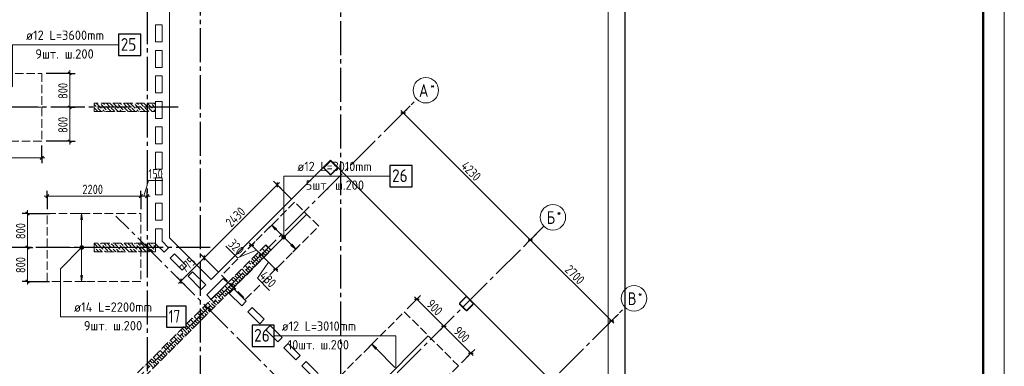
# Model space of a CAD drawing. Header units: millimetres. Extents: x 0 to 43617, y 0 to 59400.
# Tile 19 of 29: x 18824 to 42000, y 29632 to 37793. Entities that reach past the tile are written whole.
import ezdxf

# ---------------------------------------------------------------- set-up
doc = ezdxf.new("R2010")
doc.units = ezdxf.units.MM
doc.linetypes.add('______2', pattern=[270, 200, -70])
doc.linetypes.add('______5', pattern=[1100, 800, -100, 100, -100])
for name, color, linetype, lineweight in [('Standard', 7, 'Continuous', 25), ('ДОП Верх по У', 7, 'Continuous', 25), ('ЖБ Пилон', 180, 'Continuous', 25), ('Оси', 40, '______5', 18), ('Позиционная метка номер позиции', 7, 'Continuous', 13), ('Примечания', 7, 'Continuous', 25)]:
    doc.layers.add(name, color=color, linetype=linetype, lineweight=lineweight)
doc.layers.add('ЖБ Перекрытие верхний уровень', color=7, linetype='Continuous', lineweight=25, true_color=0xe0e0ff)
doc.layers.add('ЖБ Стена верхний уровень', color=7, linetype='Continuous', lineweight=25, true_color=0x006e00)
doc.styles.add('GOST 2.304-81', font='txt')
doc.styles.add('ISOCPEUR', font='txt')

msp = doc.modelspace()

# ---------------------------------------------------------------- hatches: boundary and pattern name
at = {"layer": 'ДОП Верх по У', "linetype": 'Continuous', "lineweight": 13, "transparency": 33554687}
for points in [[(20302, 33090), (20282, 33230), (20262, 33090)], [(25003, 32684), (25030, 32710), (25013, 32701)], [(25030, 32710), (25003, 32684), (25003, 32665)], [(25030, 32710), (25003, 32665), (25049, 32710)], [(25049, 32710), (25003, 32665), (25013, 32648)], [(25049, 32710), (25013, 32648), (25066, 32701)], [(25066, 32701), (25013, 32648), (25030, 32638)], [(25066, 32701), (25030, 32638), (25075, 32684)], [(25075, 32684), (25030, 32638), (25049, 32638)], [(25075, 32684), (25049, 32638), (25075, 32665)], [(20244, 32430), (20319, 32430), (20314, 32449)], [(20244, 32430), (20314, 32449), (20249, 32449)], [(20249, 32449), (20314, 32449), (20300, 32462)], [(20249, 32449), (20300, 32462), (20263, 32462)], [(20263, 32462), (20300, 32462), (20282, 32468)], [(25075, 32665), (25049, 32638), (25066, 32648)], [(25209, 32476), (25322, 32391), (25237, 32505)], [(20249, 32411), (20319, 32430), (20244, 32430)], [(20249, 32411), (20314, 32411), (20319, 32430)], [(20263, 32398), (20314, 32411), (20249, 32411)], [(20263, 32398), (20300, 32398), (20314, 32411)], [(20300, 32398), (20263, 32398), (20282, 32393)]]:
    msp.add_hatch(color=7, dxfattribs=at).paths.add_polyline_path(points)
for points in [[(24841, 32844), (24756, 32957), (24870, 32872)], [(20302, 31770), (20282, 31630), (20262, 31770)], [(27197, 30038), (27112, 30151), (27225, 30066)]]:
    msp.add_hatch(color=7, dxfattribs=at).paths.add_polyline_path(points, flags=16)
at = {"layer": 'ЖБ Пилон', "linetype": 'Continuous', "lineweight": 18, "transparency": 33554687}
for points in [[(20634, 35733), (20641, 35740), (20647, 35733), (20641, 35727)], [(20714, 35813), (20721, 35820), (20727, 35813), (20721, 35807)], [(20754, 35693), (20761, 35700), (20767, 35693), (20761, 35687)], [(20834, 35773), (20841, 35780), (20847, 35773), (20841, 35767)], [(20954, 35733), (20961, 35740), (20967, 35733), (20961, 35727)], [(21034, 35733), (21041, 35740), (21047, 35733), (21041, 35727)], [(21114, 35813), (21121, 35820), (21127, 35813), (21121, 35807)], [(21154, 35693), (21161, 35700), (21167, 35693), (21161, 35687)], [(21234, 35773), (21241, 35780), (21247, 35773), (21241, 35767)], [(21354, 35733), (21361, 35740), (21367, 35733), (21361, 35727)], [(21434, 35733), (21441, 35740), (21447, 35733), (21441, 35727)], [(21514, 35813), (21521, 35820), (21527, 35813), (21521, 35807)], [(21554, 35693), (21561, 35700), (21567, 35693), (21561, 35687)], [(21634, 35773), (21641, 35780), (21647, 35773), (21641, 35767)], [(21754, 35733), (21761, 35740), (21767, 35733), (21761, 35727)], [(21834, 35733), (21841, 35740), (21847, 35733), (21841, 35727)], [(21914, 35813), (21921, 35820), (21927, 35813), (21921, 35807)], [(21954, 35693), (21961, 35700), (21967, 35693), (21961, 35687)], [(20874, 35653), (20881, 35660), (20887, 35653), (20881, 35647)], [(21274, 35653), (21281, 35660), (21287, 35653), (21281, 35647)], [(21674, 35653), (21681, 35660), (21687, 35653), (21681, 35647)], [(20644, 32530), (20641, 32527), (20638, 32530)], [(20754, 32493), (20761, 32500), (20767, 32493), (20761, 32487)], [(20874, 32453), (20881, 32460), (20887, 32453), (20881, 32447)], [(20964, 32530), (20961, 32527), (20958, 32530)], [(21044, 32530), (21041, 32527), (21038, 32530)], [(21154, 32493), (21161, 32500), (21167, 32493), (21161, 32487)], [(21274, 32453), (21281, 32460), (21287, 32453), (21281, 32447)], [(21364, 32530), (21361, 32527), (21358, 32530)], [(21444, 32530), (21441, 32527), (21438, 32530)], [(21554, 32493), (21561, 32500), (21567, 32493), (21561, 32487)], [(21674, 32453), (21681, 32460), (21687, 32453), (21681, 32447)], [(21764, 32530), (21761, 32527), (21758, 32530)], [(21844, 32530), (21841, 32527), (21838, 32530)], [(21954, 32493), (21961, 32500), (21967, 32493), (21961, 32487)], [(20594, 32413), (20601, 32420), (20607, 32413), (20601, 32407)], [(20674, 32413), (20681, 32420), (20687, 32413), (20681, 32407)], [(20794, 32373), (20801, 32380), (20807, 32373), (20801, 32367)], [(20914, 32333), (20921, 32340), (20927, 32333), (20924, 32330), (20918, 32330)], [(20994, 32413), (21001, 32420), (21007, 32413), (21001, 32407)], [(21074, 32413), (21081, 32420), (21087, 32413), (21081, 32407)], [(21194, 32373), (21201, 32380), (21207, 32373), (21201, 32367)], [(21314, 32333), (21321, 32340), (21327, 32333), (21324, 32330), (21318, 32330)], [(21394, 32413), (21401, 32420), (21407, 32413), (21401, 32407)], [(21474, 32413), (21481, 32420), (21487, 32413), (21481, 32407)], [(21594, 32373), (21601, 32380), (21607, 32373), (21601, 32367)], [(21714, 32333), (21721, 32340), (21727, 32333), (21724, 32330), (21718, 32330)], [(21794, 32413), (21801, 32420), (21807, 32413), (21801, 32407)], [(21874, 32413), (21881, 32420), (21887, 32413), (21881, 32407)], [(21994, 32373), (22001, 32380), (22007, 32373), (22001, 32367)]]:
    msp.add_hatch(color=7, dxfattribs=at).paths.add_polyline_path(points, flags=16)
at = {"layer": 'ЖБ Стена верхний уровень', "linetype": 'Continuous', "lineweight": 18, "transparency": 33554687}
for points in [[(26197, 34416), (26201, 34420), (26207, 34413), (26204, 34409)], [(24434, 32253), (24441, 32260), (24447, 32253), (24441, 32247)], [(24514, 32333), (24521, 32340), (24527, 32333), (24521, 32327)], [(24594, 32413), (24601, 32420), (24607, 32413), (24601, 32407)], [(24674, 32413), (24681, 32420), (24687, 32413), (24681, 32407)], [(24194, 32013), (24201, 32020), (24207, 32013), (24201, 32007)], [(24274, 32013), (24281, 32020), (24287, 32013), (24281, 32007)], [(24354, 32093), (24361, 32100), (24367, 32093), (24361, 32087)], [(24434, 32173), (24441, 32180), (24447, 32173), (24441, 32167)], [(24034, 31853), (24041, 31860), (24047, 31853), (24041, 31847)], [(24034, 31773), (24041, 31780), (24047, 31773), (24041, 31767)], [(24114, 31933), (24121, 31940), (24127, 31933), (24121, 31927)], [(23714, 31533), (23721, 31540), (23727, 31533), (23721, 31527)], [(23794, 31613), (23801, 31620), (23807, 31613), (23801, 31607)], [(23874, 31613), (23881, 31620), (23887, 31613), (23881, 31607)], [(23954, 31693), (23961, 31700), (23967, 31693), (23961, 31687)], [(23554, 31293), (23561, 31300), (23567, 31293), (23561, 31287)], [(23634, 31453), (23641, 31460), (23647, 31453), (23641, 31447)], [(23634, 31373), (23641, 31380), (23647, 31373), (23641, 31367)], [(23234, 31053), (23241, 31060), (23247, 31053), (23241, 31047)], [(23314, 31133), (23321, 31140), (23327, 31133), (23321, 31127)], [(23394, 31213), (23401, 31220), (23407, 31213), (23401, 31207)], [(23474, 31213), (23481, 31220), (23487, 31213), (23481, 31207)], [(29397, 31216), (29401, 31220), (29407, 31213), (29404, 31209)], [(23154, 30893), (23161, 30900), (23167, 30893), (23161, 30887)], [(23234, 30973), (23241, 30980), (23247, 30973), (23241, 30967)], [(22834, 30653), (22841, 30660), (22847, 30653), (22841, 30647)], [(22914, 30733), (22921, 30740), (22927, 30733), (22921, 30727)], [(22994, 30813), (23001, 30820), (23007, 30813), (23001, 30807)], [(23074, 30813), (23081, 30820), (23087, 30813), (23081, 30807)], [(22594, 30413), (22601, 30420), (22607, 30413), (22601, 30407)], [(22674, 30413), (22681, 30420), (22687, 30413), (22681, 30407)], [(22754, 30493), (22761, 30500), (22767, 30493), (22761, 30487)], [(22834, 30573), (22841, 30580), (22847, 30573), (22841, 30567)], [(22434, 30253), (22441, 30260), (22447, 30253), (22441, 30247)], [(22434, 30173), (22441, 30180), (22447, 30173), (22441, 30167)], [(22514, 30333), (22521, 30340), (22527, 30333), (22521, 30327)], [(22114, 29933), (22121, 29940), (22127, 29933), (22121, 29927)], [(22194, 30013), (22201, 30020), (22207, 30013), (22201, 30007)], [(22274, 30013), (22281, 30020), (22287, 30013), (22281, 30007)], [(22354, 30093), (22361, 30100), (22367, 30093), (22361, 30087)], [(21954, 29693), (21961, 29700), (21967, 29693), (21961, 29687)], [(22034, 29853), (22041, 29860), (22047, 29853), (22041, 29847)], [(22034, 29773), (22041, 29780), (22047, 29773), (22041, 29767)]]:
    msp.add_hatch(color=7, dxfattribs=at).paths.add_polyline_path(points, flags=16)
at = {"layer": 'Позиционная метка номер позиции', "linetype": 'Continuous', "lineweight": 13, "transparency": 33554687}
for points in [[(24994, 32674), (25084, 32674), (25078, 32697)], [(24994, 32674), (25078, 32697), (25001, 32697)], [(25001, 32697), (25078, 32697), (25062, 32713)], [(25001, 32697), (25062, 32713), (25017, 32713)], [(25017, 32713), (25062, 32713), (25039, 32719)], [(20313, 32398), (20250, 32462), (20238, 32441)], [(20325, 32419), (20270, 32473), (20250, 32462)], [(20325, 32419), (20250, 32462), (20313, 32398)], [(20325, 32441), (20293, 32473), (20270, 32473)], [(20325, 32441), (20270, 32473), (20325, 32419)], [(20293, 32473), (20325, 32441), (20313, 32462)], [(25001, 32652), (25084, 32674), (24994, 32674)], [(25001, 32652), (25078, 32652), (25084, 32674)], [(25017, 32636), (25078, 32652), (25001, 32652)], [(25017, 32636), (25062, 32636), (25078, 32652)], [(25062, 32636), (25017, 32636), (25039, 32629)], [(20313, 32398), (20238, 32441), (20293, 32387)], [(20293, 32387), (20238, 32441), (20238, 32419)], [(20293, 32387), (20238, 32419), (20270, 32387)], [(20270, 32387), (20238, 32419), (20250, 32398)]]:
    msp.add_hatch(color=7, dxfattribs=at).paths.add_polyline_path(points)

# ---------------------------------------------------------------- linework, layer by layer
at = {"layer": 'Standard', "color": 251, "linetype": 'Continuous', "lineweight": -3, "true_color": 0x656565, "transparency": 33554687}
for p, q in [((20001, 36530), (19444, 36530)), ((20001, 36530), (19876, 36530)), ((20001, 36530), (20126, 36530)), ((20001, 35730), (19876, 35730)), ((20001, 35730), (20126, 35730)), ((20001, 35730), (20001, 35730)), ((27852, 35601), (28015, 35764)), ((27852, 35601), (27764, 35512)), ((27852, 35601), (27941, 35689)), ((19344, 34541), (19344, 34830)), ((20001, 34930), (19444, 34930)), ((20001, 34930), (19876, 34930)), ((20001, 34930), (20126, 34930)), ((19344, 34541), (19344, 34666)), ((19344, 34541), (19344, 34416)), ((24887, 33906), (24799, 33994)), ((24887, 33906), (24975, 33817)), ((24887, 33906), (25225, 33567)), ((19474, 33638), (19474, 33763)), ((19474, 33638), (19474, 33513)), ((19474, 33638), (19474, 33330)), ((21674, 33638), (21674, 33763)), ((21674, 33638), (21674, 33513)), ((21674, 33638), (21674, 33330)), ((21824, 33638), (21824, 33763)), ((21824, 33638), (21824, 33513)), ((21824, 33638), (21824, 33330)), ((19007, 33230), (18882, 33230)), ((19007, 33230), (19132, 33230)), ((19007, 33230), (19524, 33230)), ((30843, 32609), (30932, 32698)), ((24282, 32483), (24194, 32394)), ((24282, 32483), (24277, 32478)), ((24282, 32483), (24370, 32571)), ((30843, 32609), (30755, 32521)), ((19007, 32430), (18882, 32430)), ((19007, 32430), (19132, 32430)), ((19007, 32430), (19007, 32430)), ((23167, 32186), (23079, 32275)), ((24508, 32256), (24420, 32168)), ((24508, 32256), (24597, 32345)), ((24508, 32256), (24512, 32260)), ((23167, 32186), (23256, 32098)), ((23167, 32186), (23506, 31848)), ((24848, 31917), (24936, 32005)), ((24848, 31917), (24759, 31829)), ((24848, 31917), (24840, 31909)), ((19007, 31630), (18882, 31630)), ((19007, 31630), (19132, 31630)), ((19007, 31630), (19524, 31630)), ((22619, 31638), (22531, 31727)), ((22619, 31638), (22708, 31550)), ((22619, 31638), (22619, 31638)), ((28172, 31211), (28261, 31300)), ((28172, 31211), (27948, 30987)), ((28172, 31211), (28084, 31123)), ((32753, 30700), (32916, 30863)), ((28809, 30575), (28897, 30663)), ((32753, 30700), (32664, 30612)), ((32753, 30700), (32841, 30789)), ((28809, 30575), (28720, 30486)), ((28809, 30575), (28809, 30575)), ((29445, 29938), (29221, 29714)), ((29445, 29938), (29357, 29850)), ((29445, 29938), (29534, 30027))]:
    msp.add_line(p, q, dxfattribs=at)
at = {"layer": 'Standard', "color": 7, "linetype": 'Continuous', "lineweight": 25, "transparency": 33554687}
for p, q in [((19964, 36568), (20039, 36493)), ((19964, 35768), (20039, 35693)), ((27799, 35601), (27905, 35601)), ((19964, 34968), (20039, 34893)), ((19306, 34503), (19381, 34578)), ((24887, 33959), (24887, 33853)), ((19436, 33600), (19511, 33675)), ((21636, 33600), (21711, 33675)), ((21786, 33600), (21861, 33675)), ((18969, 33268), (19044, 33193)), ((18969, 32468), (19044, 32393)), ((24229, 32483), (24335, 32483)), ((30790, 32609), (30897, 32609)), ((23167, 32239), (23167, 32133)), ((24455, 32256), (24561, 32256)), ((24795, 31917), (24901, 31917)), ((18969, 31668), (19044, 31593)), ((22619, 31691), (22619, 31585)), ((28119, 31211), (28225, 31211)), ((32700, 30700), (32806, 30700)), ((28756, 30575), (28862, 30575)), ((29392, 29938), (29498, 29938))]:
    msp.add_line(p, q, dxfattribs=at)
at = {"layer": 'Standard', "color": 7, "linetype": 'Continuous', "lineweight": 13, "transparency": 33554687}
for p, q in [((20001, 36530), (20001, 36605)), ((20001, 35730), (20001, 34930)), ((27852, 35601), (27799, 35654)), ((27852, 35601), (30843, 32609)), ((20001, 34930), (20001, 34855)), ((16324, 34541), (19344, 34541)), ((19344, 34541), (19419, 34541)), ((21749, 33638), (21853, 34004)), ((21853, 34004), (22197, 34004)), ((24887, 33906), (23167, 32186)), ((24887, 33906), (24940, 33959)), ((19474, 33638), (19399, 33638)), ((19474, 33638), (21674, 33638)), ((21674, 33638), (21824, 33638)), ((21824, 33638), (21899, 33638)), ((19007, 33230), (19007, 33305)), ((23954, 32183), (23678, 32460)), ((24282, 32483), (24229, 32536)), ((24282, 32483), (24508, 32256)), ((30843, 32609), (32753, 30700)), ((19007, 32430), (19007, 31630)), ((24395, 32369), (23954, 32183)), ((24508, 32256), (24848, 31917)), ((23167, 32186), (22619, 31638)), ((24678, 32087), (24418, 31704)), ((24848, 31917), (24901, 31864)), ((19007, 31630), (19007, 31555)), ((22619, 31638), (22566, 31585)), ((24418, 31704), (24705, 31417)), ((28172, 31211), (28119, 31264)), ((28172, 31211), (28809, 30575)), ((32753, 30700), (32806, 30647)), ((28809, 30575), (29445, 29938)), ((29445, 29938), (29498, 29885))]:
    msp.add_line(p, q, dxfattribs=at)
msp.add_lwpolyline([(0, 0), (42000, 0), (42000, 59400), (0, 59400), (0, 0)], close=True, dxfattribs=at)
for points in [[(42000, 59400), (0, 59400), (0, 0), (42000, 0), (42000, 59400)], [(42000, 59400), (0, 59400), (0, 0), (42000, 0), (42000, 59400)], [(7674, 10380), (33074, 10380), (33074, 57220), (7674, 57220), (7674, 10380)], [(20001, 36530), (20001, 35858), (20001, 35858), (20001, 35730)], [(19007, 33230), (19007, 32562), (19007, 32562), (19007, 32430)]]:
    msp.add_lwpolyline(points, dxfattribs=at)
at = {"layer": 'Standard', "color": 7, "linetype": 'Continuous', "lineweight": 50, "transparency": 33554687}
msp.add_lwpolyline([(2000, 58900), (41500, 58900), (41500, 500), (2000, 500), (2000, 58900)], close=True, dxfattribs=at)
at = {"layer": 'Standard', "color": 7, "linetype": 'Continuous', "lineweight": 25, "transparency": 33554687}
msp.add_lwpolyline([(7394, 10100), (33074, 10100), (33074, 57220), (7394, 57220), (7394, 10100)], dxfattribs=at)
at = {"layer": 'Standard', "color": 254, "linetype": 'Continuous', "lineweight": 13, "true_color": 0xc4c4ff, "transparency": 33554687}
msp.add_lwpolyline([(7606, 10312), (32674, 10312), (32674, 56820), (7606, 56820), (7606, 10312)], dxfattribs=at)
at = {"layer": 'Standard', "color": 251, "linetype": 'Continuous', "lineweight": -3, "true_color": 0x656565, "transparency": 33554687}
msp.add_lwpolyline([(30843, 32609), (30855, 32621), (30855, 32621), (31006, 32772)], dxfattribs=at)
at = {"layer": 'ДОП Верх по У', "color": 7, "linetype": 'Continuous', "lineweight": 13, "transparency": 33554687}
for p, q in [((18952, 37200), (21038, 37200)), ((25339, 34110), (27381, 34110)), ((20082, 30800), (22190, 30800)), ((24971, 30352), (27013, 30352))]:
    msp.add_line(p, q, dxfattribs=at)
at = {"layer": 'ДОП Верх по У', "color": 7, "linetype": 'Continuous', "lineweight": 18, "transparency": 33554687}
for p, q in [((15750, 35730), (19338, 35730)), ((25575, 33210), (23864, 31498)), ((19481, 32430), (21667, 32430)), ((28439, 30346), (26727, 28635))]:
    msp.add_line(p, q, dxfattribs=at)
at = {"layer": 'ДОП Верх по У', "color": 251, "linetype": 'Continuous', "lineweight": 13, "true_color": 0x494949, "transparency": 33554687}
for p, q in [((20282, 33230), (20182, 33230)), ((20282, 33230), (20262, 33090)), ((20302, 33090), (20282, 33230)), ((20282, 33230), (20382, 33230)), ((20282, 33230), (20282, 33230)), ((20262, 33090), (20302, 33090)), ((20282, 32460), (20282, 33090)), ((24756, 32957), (24686, 32886)), ((24756, 32957), (24827, 33028)), ((24756, 32957), (24870, 32872)), ((24841, 32844), (24756, 32957)), ((24756, 32957), (24756, 32957)), ((24870, 32872), (24841, 32844)), ((24855, 32858), (25018, 32695)), ((25066, 32701), (25066, 32701)), ((25013, 32648), (25013, 32648)), ((25061, 32653), (25223, 32490)), ((25237, 32505), (25209, 32476)), ((25209, 32476), (25322, 32391)), ((25322, 32391), (25237, 32505)), ((25322, 32391), (25393, 32462)), ((20244, 32430), (20244, 32430)), ((20282, 31770), (20282, 32400)), ((20319, 32430), (20319, 32430)), ((25322, 32391), (25251, 32321)), ((25322, 32391), (25322, 32391)), ((20282, 31630), (20262, 31770)), ((20262, 31770), (20302, 31770)), ((20302, 31770), (20282, 31630)), ((20282, 31630), (20182, 31630)), ((20282, 31630), (20382, 31630)), ((20282, 31630), (20282, 31630)), ((27112, 30151), (27041, 30080)), ((27112, 30151), (27183, 30221)), ((27112, 30151), (27225, 30066)), ((27197, 30038), (27112, 30151)), ((27112, 30151), (27112, 30151)), ((27225, 30066), (27197, 30038)), ((27211, 30052), (27656, 29606))]:
    msp.add_line(p, q, dxfattribs=at)
at = {"layer": 'ДОП Верх по У', "color": 7, "linetype": 'Continuous', "lineweight": 25, "transparency": 33554687}
for points in [[(21152, 36950), (21672, 36950), (21672, 37450), (21152, 37450), (21152, 36950)], [(27539, 33860), (28059, 33860), (28059, 34360), (27539, 34360), (27539, 33860)], [(22282, 30550), (22742, 30550), (22742, 31050), (22282, 31050), (22282, 30550)], [(24293, 30102), (24813, 30102), (24813, 30602), (24293, 30602), (24293, 30102)]]:
    msp.add_lwpolyline(points, dxfattribs=at)
at = {"layer": 'ДОП Верх по У', "color": 251, "linetype": 'Continuous', "lineweight": 13, "true_color": 0x494949, "transparency": 33554687}
for centre in [(25039, 32674), (20282, 32430)]:
    msp.add_circle(centre, 37.5, dxfattribs=at)
at = {"layer": 'ЖБ Перекрытие верхний уровень', "color": 7, "linetype": 'Continuous', "lineweight": 18, "transparency": 33554687}
for p, q in [((22354, 32653), (22354, 41910)), ((22024, 37270), (22024, 37670)), ((22024, 37670), (22174, 37670)), ((22174, 37670), (22174, 37270)), ((22174, 37270), (22024, 37270)), ((22024, 36670), (22024, 37070)), ((22024, 37070), (22174, 37070)), ((22174, 37070), (22174, 36670)), ((22174, 36670), (22024, 36670)), ((22024, 36470), (22174, 36470)), ((22024, 36070), (22024, 36470)), ((22174, 36470), (22174, 36070)), ((22174, 36070), (22024, 36070)), ((22024, 35470), (22024, 35870)), ((22024, 35870), (22174, 35870)), ((22174, 35870), (22174, 35470)), ((22174, 35470), (22024, 35470)), ((22024, 35270), (22174, 35270)), ((22024, 34870), (22024, 35270)), ((22174, 35270), (22174, 34870)), ((22174, 34870), (22024, 34870)), ((22024, 34270), (22024, 34670)), ((22024, 34670), (22174, 34670)), ((22174, 34670), (22174, 34270)), ((26142, 34484), (23333, 31675)), ((31637, 28990), (26142, 34484)), ((22174, 34270), (22024, 34270)), ((22024, 33670), (22024, 34070)), ((22024, 34070), (22174, 34070)), ((22174, 34070), (22174, 33670)), ((22174, 33670), (22024, 33670)), ((22024, 33470), (22174, 33470)), ((22024, 33070), (22024, 33470)), ((22174, 33470), (22174, 33070)), ((22174, 33070), (22024, 33070)), ((22024, 32516), (22024, 32870)), ((22024, 32870), (22174, 32870)), ((22174, 32870), (22174, 32578)), ((22222, 32318), (22024, 32516)), ((22174, 32578), (22328, 32424)), ((23333, 31675), (22354, 32653)), ((22328, 32424), (22222, 32318)), ((22364, 32177), (22470, 32283)), ((22470, 32283), (22753, 32000)), ((22647, 31894), (22364, 32177)), ((22753, 32000), (22647, 31894)), ((22788, 31752), (22894, 31858)), ((23099, 31441), (22788, 31752)), ((22894, 31858), (23205, 31547)), ((23205, 31547), (23099, 31441)), ((23226, 31314), (23545, 31632)), ((23545, 31632), (23615, 31703)), ((23615, 31703), (23721, 31597)), ((23721, 31597), (23615, 31491)), ((23333, 31208), (23226, 31314)), ((23615, 31491), (23333, 31208)), ((23757, 31349), (23863, 31455)), ((24050, 31056), (23757, 31349)), ((23863, 31455), (24156, 31162)), ((24156, 31162), (24050, 31056)), ((24192, 30914), (24298, 31020)), ((24474, 30632), (24192, 30914)), ((24298, 31020), (24581, 30738)), ((24581, 30738), (24474, 30632)), ((24616, 30490), (24722, 30596)), ((24722, 30596), (25005, 30313)), ((24899, 30207), (24616, 30490)), ((25005, 30313), (24899, 30207)), ((25040, 30066), (25146, 30172)), ((25146, 30172), (25429, 29889)), ((25323, 29783), (25040, 30066)), ((25429, 29889), (25323, 29783)), ((25464, 29642), (25570, 29748)), ((25570, 29748), (25853, 29465)), ((25747, 29359), (25464, 29642))]:
    msp.add_line(p, q, dxfattribs=at)
at = {"layer": 'ЖБ Пилон', "color": 253, "linetype": '______2', "lineweight": 13, "true_color": 0xa0a0a0, "transparency": 33554687}
for p, q in [((22024, 35830), (20574, 35830)), ((20574, 35830), (20574, 35630)), ((22024, 35630), (22024, 35830)), ((20574, 35630), (22024, 35630)), ((22024, 32530), (20574, 32530)), ((20574, 32530), (20574, 32330)), ((22024, 32330), (22024, 32530)), ((20574, 32330), (22024, 32330))]:
    msp.add_line(p, q, dxfattribs=at)
at = {"layer": 'ЖБ Пилон', "color": 9, "linetype": 'Continuous', "lineweight": 18, "true_color": 0xc7c7c7, "transparency": 33554687}
for p, q in [((20574, 35800), (20621, 35753)), ((20621, 35673), (20581, 35713)), ((20624, 35830), (20741, 35713)), ((20661, 35713), (20744, 35630)), ((20741, 35793), (20861, 35673)), ((20821, 35793), (20784, 35830)), ((20861, 35753), (20981, 35633)), ((20864, 35830), (20941, 35753)), ((20944, 35830), (21021, 35753)), ((21021, 35673), (20981, 35713)), ((21024, 35830), (21141, 35713)), ((21061, 35713), (21144, 35630)), ((21141, 35793), (21261, 35673)), ((21221, 35793), (21184, 35830)), ((21261, 35753), (21381, 35633)), ((21264, 35830), (21341, 35753)), ((21344, 35830), (21421, 35753)), ((21421, 35673), (21381, 35713)), ((21424, 35830), (21541, 35713)), ((21461, 35713), (21544, 35630)), ((21541, 35793), (21661, 35673)), ((21621, 35793), (21584, 35830)), ((21661, 35753), (21781, 35633)), ((21664, 35830), (21741, 35753)), ((21744, 35830), (21821, 35753)), ((21821, 35673), (21781, 35713)), ((21824, 35830), (21941, 35713)), ((21861, 35713), (21944, 35630)), ((21941, 35793), (22024, 35710)), ((22021, 35793), (21984, 35830)), ((20574, 35640), (20581, 35633)), ((20661, 35633), (20621, 35673)), ((20781, 35673), (20824, 35630)), ((20904, 35630), (20901, 35633)), ((21061, 35633), (21021, 35673)), ((21181, 35673), (21224, 35630)), ((21304, 35630), (21301, 35633)), ((21461, 35633), (21421, 35673)), ((21581, 35673), (21624, 35630)), ((21704, 35630), (21701, 35633)), ((21861, 35633), (21821, 35673)), ((21981, 35673), (22024, 35630)), ((20621, 32473), (20581, 32513)), ((20661, 32433), (20621, 32473)), ((20661, 32513), (20781, 32393)), ((20724, 32530), (20741, 32513)), ((20781, 32473), (20901, 32353)), ((20804, 32530), (20861, 32473)), ((20884, 32530), (20981, 32433)), ((21021, 32473), (20981, 32513)), ((21061, 32433), (21021, 32473)), ((21061, 32513), (21181, 32393)), ((21124, 32530), (21141, 32513)), ((21181, 32473), (21301, 32353)), ((21204, 32530), (21261, 32473)), ((21284, 32530), (21381, 32433)), ((21421, 32473), (21381, 32513)), ((21461, 32433), (21421, 32473)), ((21461, 32513), (21581, 32393)), ((21524, 32530), (21541, 32513)), ((21581, 32473), (21701, 32353)), ((21604, 32530), (21661, 32473)), ((21684, 32530), (21781, 32433)), ((21821, 32473), (21781, 32513)), ((21861, 32433), (21821, 32473)), ((21861, 32513), (21981, 32393)), ((21924, 32530), (21941, 32513)), ((21981, 32473), (22024, 32430)), ((22004, 32530), (22024, 32510)), ((20574, 32440), (20581, 32433)), ((20604, 32330), (20574, 32360)), ((20621, 32393), (20684, 32330)), ((20701, 32393), (20764, 32330)), ((20844, 32330), (20821, 32353)), ((21004, 32330), (20901, 32433)), ((21021, 32393), (21084, 32330)), ((21101, 32393), (21164, 32330)), ((21244, 32330), (21221, 32353)), ((21404, 32330), (21301, 32433)), ((21421, 32393), (21484, 32330)), ((21501, 32393), (21564, 32330)), ((21644, 32330), (21621, 32353)), ((21804, 32330), (21701, 32433)), ((21821, 32393), (21884, 32330)), ((21901, 32393), (21964, 32330)), ((22024, 32350), (22021, 32353))]:
    msp.add_line(p, q, dxfattribs=at)
at = {"layer": 'ЖБ Стена верхний уровень', "color": 251, "linetype": '______2', "lineweight": 13, "true_color": 0x656565, "transparency": 33554687}
for p, q in [((25975, 34313), (25974, 34309)), ((25974, 34309), (25974, 34306)), ((25974, 34306), (25975, 34302)), ((25976, 34316), (25975, 34313)), ((25975, 34302), (25976, 34299)), ((25978, 34319), (25976, 34316)), ((25980, 34322), (25978, 34319)), ((26128, 34470), (25980, 34322)), ((25984, 34310), (25985, 34312)), ((25984, 34309), (25984, 34310)), ((25984, 34307), (25984, 34309)), ((25984, 34305), (25984, 34307)), ((25985, 34303), (25984, 34305)), ((25985, 34312), (25986, 34313)), ((25986, 34302), (25985, 34303)), ((25986, 34313), (25987, 34315)), ((25987, 34301), (25986, 34302)), ((25987, 34315), (26135, 34463)), ((26135, 34152), (25987, 34301)), ((26131, 34473), (26128, 34470)), ((26134, 34474), (26131, 34473)), ((26137, 34475), (26134, 34474)), ((26135, 34463), (26137, 34464)), ((26141, 34476), (26137, 34475)), ((26137, 34464), (26138, 34465)), ((26138, 34465), (26140, 34466)), ((26140, 34466), (26142, 34466)), ((26144, 34476), (26141, 34476)), ((26142, 34466), (26143, 34466)), ((26143, 34466), (26145, 34466)), ((26148, 34475), (26144, 34476)), ((26145, 34466), (26147, 34465)), ((26147, 34465), (26148, 34464)), ((26151, 34474), (26148, 34475)), ((26148, 34464), (26149, 34463)), ((26149, 34463), (26298, 34315)), ((26298, 34301), (26149, 34152)), ((26154, 34473), (26151, 34474)), ((26157, 34470), (26154, 34473)), ((26305, 34322), (26157, 34470)), ((26298, 34315), (26299, 34313)), ((26299, 34302), (26298, 34301)), ((26299, 34313), (26300, 34312)), ((26300, 34303), (26299, 34302)), ((26300, 34312), (26301, 34310)), ((26301, 34305), (26300, 34303)), ((26301, 34310), (26301, 34309)), ((26301, 34309), (26301, 34307)), ((26301, 34307), (26301, 34305)), ((26307, 34319), (26305, 34322)), ((26309, 34316), (26307, 34319)), ((26310, 34313), (26309, 34316)), ((26309, 34299), (26310, 34302)), ((26311, 34309), (26310, 34313)), ((26310, 34302), (26311, 34306)), ((26311, 34306), (26311, 34309)), ((25976, 34299), (25978, 34296)), ((25978, 34296), (25980, 34294)), ((25980, 34294), (26128, 34145)), ((26128, 34145), (26131, 34143)), ((26131, 34143), (26134, 34141)), ((26134, 34141), (26137, 34140)), ((26137, 34151), (26135, 34152)), ((26138, 34150), (26137, 34151)), ((26137, 34140), (26141, 34139)), ((26140, 34150), (26138, 34150)), ((26142, 34149), (26140, 34150)), ((26141, 34139), (26144, 34139)), ((26143, 34149), (26142, 34149)), ((26145, 34150), (26143, 34149)), ((26144, 34139), (26148, 34140)), ((26147, 34150), (26145, 34150)), ((26148, 34151), (26147, 34150)), ((26149, 34152), (26148, 34151)), ((26148, 34140), (26151, 34141)), ((26151, 34141), (26154, 34143)), ((26154, 34143), (26157, 34145)), ((26157, 34145), (26305, 34294)), ((26305, 34294), (26307, 34296)), ((26307, 34296), (26309, 34299)), ((24619, 32495), (23651, 31526)), ((24747, 32368), (24619, 32495)), ((23778, 31399), (24747, 32368)), ((23651, 31526), (17435, 25311)), ((17563, 25183), (23778, 31399)), ((29175, 31116), (29174, 31113)), ((29174, 31113), (29174, 31110)), ((29174, 31110), (29174, 31106)), ((29174, 31106), (29174, 31103)), ((29174, 31103), (29175, 31100)), ((29177, 31119), (29175, 31116)), ((29175, 31100), (29177, 31097)), ((29179, 31122), (29177, 31119)), ((29177, 31097), (29179, 31094)), ((29328, 31271), (29179, 31122)), ((29179, 31094), (29328, 30945)), ((29184, 31111), (29185, 31112)), ((29184, 31109), (29184, 31111)), ((29184, 31107), (29184, 31109)), ((29184, 31105), (29184, 31107)), ((29185, 31104), (29184, 31105)), ((29185, 31114), (29187, 31115)), ((29185, 31112), (29185, 31114)), ((29185, 31102), (29185, 31104)), ((29187, 31101), (29185, 31102)), ((29187, 31115), (29335, 31264)), ((29335, 30952), (29187, 31101)), ((29331, 31273), (29328, 31271)), ((29334, 31275), (29331, 31273)), ((29337, 31276), (29334, 31275)), ((29335, 31264), (29336, 31265)), ((29336, 31265), (29338, 31266)), ((29340, 31276), (29337, 31276)), ((29338, 31266), (29339, 31266)), ((29339, 31266), (29341, 31266)), ((29344, 31276), (29340, 31276)), ((29341, 31266), (29343, 31266)), ((29343, 31266), (29345, 31266)), ((29347, 31276), (29344, 31276)), ((29345, 31266), (29346, 31266)), ((29346, 31266), (29348, 31265)), ((29351, 31275), (29347, 31276)), ((29348, 31265), (29349, 31264)), ((29349, 31264), (29498, 31115)), ((29498, 31101), (29349, 30952)), ((29354, 31273), (29351, 31275)), ((29356, 31271), (29354, 31273)), ((29505, 31122), (29356, 31271)), ((29356, 30945), (29505, 31094)), ((29498, 31115), (29499, 31114)), ((29499, 31102), (29498, 31101)), ((29499, 31114), (29500, 31112)), ((29500, 31104), (29499, 31102)), ((29500, 31112), (29500, 31111)), ((29500, 31111), (29501, 31109)), ((29501, 31107), (29500, 31105)), ((29500, 31105), (29500, 31104)), ((29501, 31109), (29501, 31107)), ((29507, 31119), (29505, 31122)), ((29505, 31094), (29507, 31097)), ((29509, 31116), (29507, 31119)), ((29507, 31097), (29509, 31100)), ((29510, 31113), (29509, 31116)), ((29509, 31100), (29510, 31103)), ((29510, 31110), (29510, 31113)), ((29510, 31106), (29510, 31110)), ((29510, 31103), (29510, 31106)), ((29328, 30945), (29331, 30943)), ((29331, 30943), (29334, 30941)), ((29334, 30941), (29337, 30940)), ((29336, 30951), (29335, 30952)), ((29338, 30950), (29336, 30951)), ((29337, 30940), (29340, 30940)), ((29339, 30950), (29338, 30950)), ((29341, 30950), (29339, 30950)), ((29340, 30940), (29344, 30940)), ((29343, 30950), (29341, 30950)), ((29345, 30950), (29343, 30950)), ((29344, 30940), (29347, 30940)), ((29346, 30950), (29345, 30950)), ((29348, 30951), (29346, 30950)), ((29347, 30940), (29351, 30941)), ((29349, 30952), (29348, 30951)), ((29351, 30941), (29354, 30943)), ((29354, 30943), (29356, 30945))]:
    msp.add_line(p, q, dxfattribs=at)
at = {"layer": 'ЖБ Стена верхний уровень', "color": 9, "linetype": 'Continuous', "lineweight": 18, "true_color": 0xc7c7c7, "transparency": 33554687}
for p, q in [((25977, 34318), (25984, 34310)), ((26023, 34351), (26021, 34353)), ((26056, 34398), (26063, 34391)), ((26103, 34431), (26101, 34433)), ((26138, 34476), (26181, 34433)), ((26221, 34393), (26301, 34313)), ((26186, 34188), (26193, 34181)), ((26226, 34228), (26233, 34221)), ((26266, 34268), (26273, 34261)), ((24621, 32473), (24609, 32485)), ((24661, 32433), (24621, 32473)), ((24381, 32233), (24369, 32245)), ((24421, 32193), (24381, 32233)), ((24409, 32285), (24421, 32273)), ((24541, 32233), (24449, 32325)), ((24461, 32233), (24537, 32157)), ((24489, 32365), (24501, 32353)), ((24621, 32313), (24529, 32405)), ((24541, 32313), (24617, 32237)), ((24541, 32233), (24577, 32197)), ((24569, 32445), (24581, 32433)), ((24621, 32393), (24697, 32317)), ((24621, 32313), (24657, 32277)), ((24701, 32393), (24737, 32357)), ((24221, 31913), (24129, 32005)), ((24169, 32045), (24181, 32033)), ((24221, 32073), (24209, 32085)), ((24261, 32033), (24221, 32073)), ((24221, 31993), (24297, 31917)), ((24261, 32113), (24377, 31997)), ((24289, 32165), (24341, 32113)), ((24301, 31993), (24337, 31957)), ((24341, 32193), (24457, 32077)), ((24381, 32073), (24417, 32037)), ((24461, 32153), (24497, 32117)), ((23889, 31765), (23941, 31713)), ((23941, 31793), (24057, 31677)), ((23981, 31833), (23969, 31845)), ((24021, 31793), (23981, 31833)), ((24009, 31885), (24021, 31873)), ((24141, 31833), (24049, 31925)), ((24061, 31833), (24137, 31757)), ((24061, 31753), (24097, 31717)), ((24089, 31965), (24101, 31953)), ((24141, 31913), (24217, 31837)), ((24141, 31833), (24177, 31797)), ((24221, 31913), (24257, 31877)), ((23741, 31433), (23649, 31525)), ((23689, 31565), (23701, 31553)), ((23821, 31513), (23729, 31605)), ((23769, 31645), (23781, 31633)), ((23821, 31673), (23809, 31685)), ((23861, 31633), (23821, 31673)), ((23821, 31593), (23897, 31517)), ((23861, 31713), (23977, 31597)), ((23901, 31593), (23937, 31557)), ((23981, 31673), (24017, 31637)), ((23461, 31313), (23577, 31197)), ((23489, 31365), (23541, 31313)), ((23541, 31393), (23657, 31277)), ((23581, 31433), (23569, 31445)), ((23621, 31393), (23581, 31433)), ((23609, 31485), (23621, 31473)), ((23661, 31433), (23737, 31357)), ((23661, 31353), (23697, 31317)), ((23741, 31513), (23817, 31437)), ((23741, 31433), (23777, 31397)), ((23821, 31513), (23857, 31477)), ((23209, 31085), (23221, 31073)), ((23341, 31033), (23249, 31125)), ((23289, 31165), (23301, 31153)), ((23421, 31113), (23329, 31205)), ((23341, 31113), (23417, 31037)), ((23369, 31245), (23381, 31233)), ((23421, 31273), (23409, 31285)), ((23461, 31233), (23421, 31273)), ((23421, 31193), (23497, 31117)), ((23421, 31113), (23457, 31077)), ((23501, 31193), (23537, 31157)), ((23581, 31273), (23617, 31237)), ((29176, 31118), (29184, 31110)), ((29223, 31151), (29221, 31153)), ((29256, 31198), (29263, 31191)), ((29303, 31231), (29301, 31233)), ((29338, 31276), (29381, 31233)), ((29421, 31193), (29501, 31113)), ((29465, 31069), (29472, 31062)), ((22969, 30845), (22981, 30833)), ((23021, 30873), (23009, 30885)), ((23061, 30833), (23021, 30873)), ((23061, 30913), (23177, 30797)), ((23089, 30965), (23141, 30913)), ((23141, 30993), (23257, 30877)), ((23181, 31033), (23169, 31045)), ((23221, 30993), (23181, 31033)), ((23181, 30873), (23217, 30837)), ((23261, 31033), (23337, 30957)), ((23261, 30953), (23297, 30917)), ((23341, 31033), (23377, 30997)), ((29385, 30989), (29392, 30982)), ((29425, 31029), (29432, 31022)), ((22741, 30593), (22857, 30477)), ((22781, 30633), (22769, 30645)), ((22821, 30593), (22781, 30633)), ((22809, 30685), (22821, 30673)), ((22941, 30633), (22849, 30725)), ((22861, 30633), (22937, 30557)), ((22889, 30765), (22901, 30753)), ((23021, 30713), (22929, 30805)), ((22941, 30713), (23017, 30637)), ((22941, 30633), (22977, 30597)), ((23021, 30793), (23097, 30717)), ((23021, 30713), (23057, 30677)), ((23101, 30793), (23137, 30757)), ((22489, 30365), (22501, 30353)), ((22621, 30313), (22529, 30405)), ((22569, 30445), (22581, 30433)), ((22621, 30473), (22609, 30485)), ((22661, 30433), (22621, 30473)), ((22621, 30393), (22697, 30317)), ((22661, 30513), (22777, 30397)), ((22689, 30565), (22741, 30513)), ((22701, 30393), (22737, 30357)), ((22781, 30473), (22817, 30437)), ((22861, 30553), (22897, 30517)), ((22289, 30165), (22341, 30113)), ((22341, 30193), (22457, 30077)), ((22381, 30233), (22369, 30245)), ((22421, 30193), (22381, 30233)), ((22409, 30285), (22421, 30273)), ((22541, 30233), (22449, 30325)), ((22461, 30233), (22537, 30157)), ((22461, 30153), (22497, 30117)), ((22541, 30313), (22617, 30237)), ((22541, 30233), (22577, 30197)), ((22621, 30313), (22657, 30277)), ((22141, 29833), (22049, 29925)), ((22089, 29965), (22101, 29953)), ((22221, 29913), (22129, 30005)), ((22141, 29913), (22217, 29837)), ((22169, 30045), (22181, 30033)), ((22221, 30073), (22209, 30085)), ((22261, 30033), (22221, 30073)), ((22221, 29993), (22297, 29917)), ((22221, 29913), (22257, 29877)), ((22261, 30113), (22377, 29997)), ((22301, 29993), (22337, 29957)), ((22381, 30073), (22417, 30037)), ((21821, 29673), (21809, 29685)), ((21861, 29633), (21821, 29673)), ((21861, 29713), (21977, 29597)), ((21889, 29765), (21941, 29713)), ((21941, 29793), (22057, 29677)), ((21981, 29833), (21969, 29845)), ((22021, 29793), (21981, 29833)), ((21981, 29673), (22017, 29637)), ((22009, 29885), (22021, 29873)), ((22061, 29833), (22137, 29757)), ((22061, 29753), (22097, 29717)), ((22141, 29833), (22177, 29797)), ((21769, 29645), (21781, 29633))]:
    msp.add_line(p, q, dxfattribs=at)
at = {"layer": 'Оси', "color": 8, "linetype": '______5', "lineweight": -3, "transparency": 33554687}
for p, q in [((21824, 57820), (21824, 7100)), ((23074, 50790), (23074, 7100)), ((26374, 50960), (26374, 7100)), ((22554, 35730), (3600, 35730)), ((9516, 17264), (28172, 35920)), ((29170, 25087), (21090, 33167)), ((12153, 13919), (31163, 32929)), ((23304, 32430), (3600, 32430)), ((14416, 12363), (33072, 31020))]:
    msp.add_line(p, q, dxfattribs=at)
at = {"layer": 'Оси', "color": 7, "linetype": 'Continuous', "lineweight": 13, "transparency": 33554687}
for centre in [(28384, 36132), (31375, 33141), (33284, 31232)]:
    msp.add_circle(centre, 300, dxfattribs=at)
at = {"layer": 'Позиционная метка номер позиции', "color": 7, "linetype": 'Continuous', "lineweight": 13, "transparency": 33554687}
for p, q in [((25039, 32719), (25039, 32719)), ((20250, 32462), (20250, 32462)), ((20313, 32462), (20313, 32462)), ((24994, 32674), (24994, 32674)), ((25039, 32629), (25039, 32629)), ((25084, 32674), (25084, 32674)), ((20250, 32398), (20250, 32398)), ((20313, 32398), (20313, 32398))]:
    msp.add_line(p, q, dxfattribs=at)
for points in [[(18152, 35730), (18652, 36230), (18652, 37200), (21152, 37200)], [(25039, 32674), (25039, 34110), (27539, 34110)], [(20282, 32430), (19782, 31930), (19782, 30800), (22282, 30800)], [(27678, 29585), (27678, 30352), (24813, 30352)]]:
    msp.add_lwpolyline(points, dxfattribs=at)
for centre in [(25039, 32674), (20282, 32430)]:
    msp.add_circle(centre, 45, dxfattribs=at)
at = {"layer": 'Примечания', "color": 7, "linetype": '______2', "lineweight": 18, "transparency": 33554687}
for p, q in [((15744, 36530), (19344, 36530)), ((19344, 36530), (19344, 34930)), ((19344, 34930), (15744, 34930)), ((25296, 33497), (23576, 31777)), ((25862, 32931), (25296, 33497)), ((19474, 33230), (21674, 33230)), ((19474, 31630), (19474, 33230)), ((21674, 33230), (21674, 31630)), ((24142, 31211), (25862, 32931)), ((23576, 31777), (24142, 31211)), ((21674, 31630), (19474, 31630)), ((26157, 29196), (27877, 30916)), ((27877, 30916), (29150, 29643)), ((29150, 29643), (27430, 27923))]:
    msp.add_line(p, q, dxfattribs=at)

# ---------------------------------------------------------------- texts
at = {"layer": 'Standard', "color": 7, "linetype": 'Continuous', "lineweight": 25, "transparency": 33554687, "char_height": 220, "attachment_point": 7, "style": 'GOST 2.304-81'}
for s, insert, width, rotation in [('800', (19951, 35927), 531.97, 90), ('800', (19951, 35127), 531.97, 90), ('4230', (29195, 34328), 657.05, 315), ('2430', (23804, 32893), 657.06, 45), ('800', (18957, 32627), 531.97, 90), ('320', (23713, 32495), 516.4, 315), ('800', (18957, 31827), 531.97, 90), ('775', (22720, 31809), 516.39, 45), ('2700', (31640, 31884), 672.62, 315), ('480', (24453, 31740), 531.96, 315), ('900', (28382, 31072), 531.97, 315), ('900', (29019, 30436), 531.97, 315)]:
    msp.add_mtext(s, dxfattribs=dict(at, insert=insert, width=width, rotation=rotation))
for s, insert, width in [('150', (21853, 34054), 469.51), ('2200', (20300, 33688), 672.63)]:
    msp.add_mtext(s, dxfattribs=dict(at, insert=insert, width=width))
at = {"layer": 'ДОП Верх по У', "color": 7, "linetype": 'Continuous', "lineweight": 13, "transparency": 33554687, "attachment_point": 7, "style": 'ISOCPEUR'}
for s, insert, char_height, width in [('\\W0.96;ø12 L=3600mm ', (18972, 37317), 220, 2150.52), ('\\W0.87;25', (21202, 37060), 300, 550.81), ('\\W0.97;9шт. ш.200 ', (19192, 36877), 220, 1712.32), ('\\W0.94;ø12 L=3010mm ', (25359, 34228), 220, 2104.38), ('\\W0.87;26', (27589, 33970), 300, 550.81), ('\\W0.97;5шт. ш.200 ', (25557, 33788), 220, 1712.32), ('\\W0.96;ø14 L=2200mm ', (20102, 30917), 220, 2172.62), ('\\W0.75;17', (22332, 30660), 300, 472.27), ('\\W0.97;9шт. ш.200 ', (20333, 30477), 220, 1712.33), ('\\W0.94;ø12 L=3010mm ', (24991, 30469), 220, 2104.38), ('\\W0.87;26', (24343, 30212), 300, 550.82), ('\\W0.95;10шт. ш.200 ', (25134, 30029), 220, 1819.89)]:
    msp.add_mtext(s, dxfattribs=dict(at, insert=insert, char_height=char_height, width=width))
at = {"layer": 'Оси', "color": 7, "linetype": 'Continuous', "lineweight": 25, "transparency": 33554687, "attachment_point": 7, "style": 'ISOCPEUR'}
for s, insert, char_height, width in [('\\W0.82;А', (28223, 35975), 300, 392.64), ('\\W0.80;*', (28493, 36150), 180, 215.9), ('\\W0.80;Б', (31229, 32984), 300, 359.83), ('\\W0.80;*', (31469, 33159), 180, 215.91), ('\\W0.80;В', (33138, 31074), 300, 359.83), ('\\W0.80;*', (33378, 31249), 180, 215.9)]:
    msp.add_mtext(s, dxfattribs=dict(at, insert=insert, char_height=char_height, width=width))

doc.saveas('drawing.dxf')
